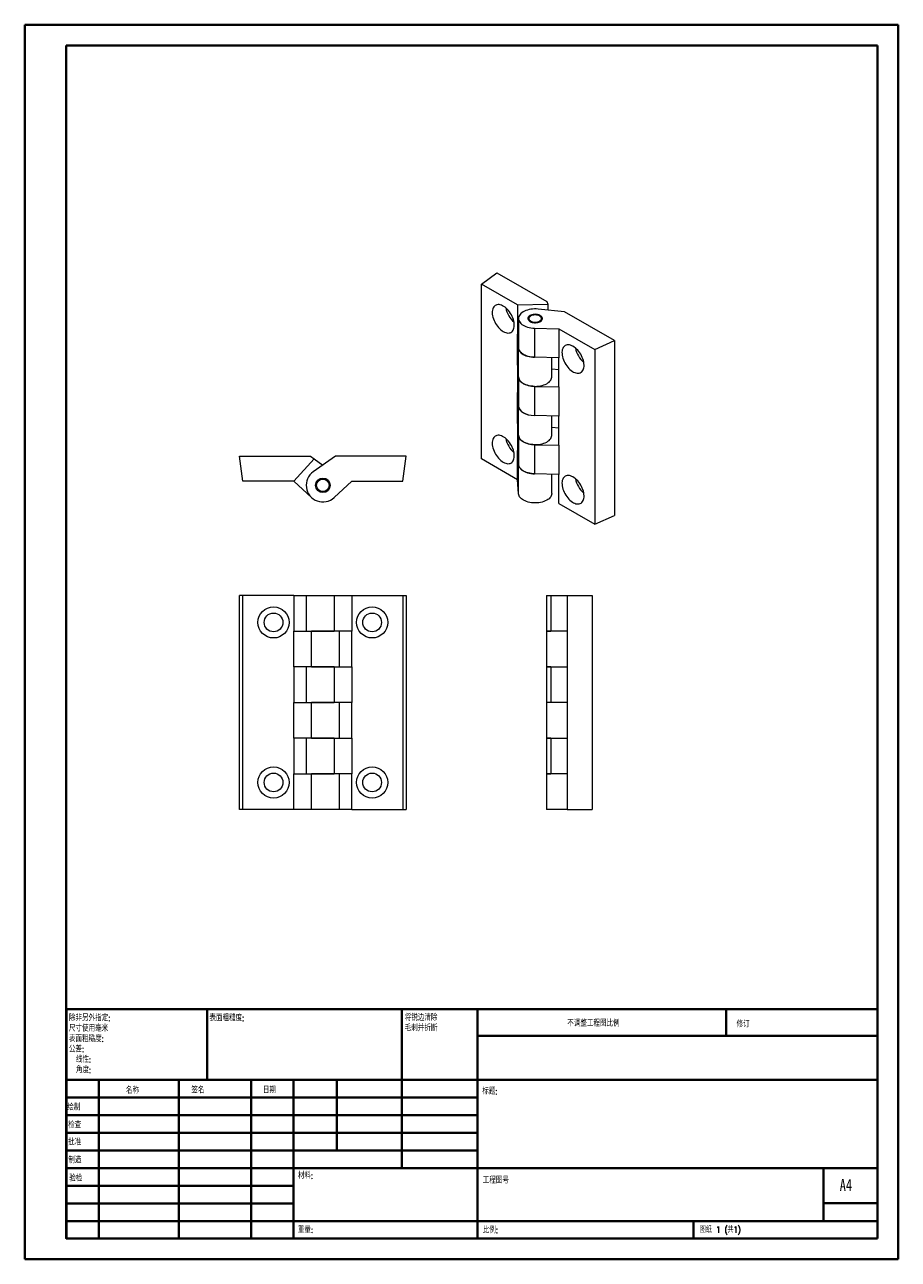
# Model space of a CAD drawing. Header units: millimetres. Extents: x 0 to 210, y 0 to 297.
import ezdxf

# ---------------------------------------------------------------- set-up
doc = ezdxf.new("R2010")
doc.units = ezdxf.units.MM
doc.styles.add('SLDTEXTSTYLE0', font='TXT', dxfattribs={"width": 0.75, "bigfont": 'bigfont'})
doc.styles.add('SLDTEXTSTYLE1', font='TXT', dxfattribs={"width": 0.75})
doc.styles.add('SLDTEXTSTYLE2', font='TXT', dxfattribs={"width": 0.694444, "bigfont": 'bigfont'})

# ---------------------------------------------------------------- blocks, each defined once
blk = doc.blocks.new('SW_NOTE_0')
at = {"color": 0, "linetype": 'Continuous', "lineweight": 0, "char_height": 1.5, "attachment_point": 1, "style": 'SLDTEXTSTYLE0'}
for s, insert in [('\\M+18FAB锐边\\M+190B4\\M+18F9C', (0, 1.93)), ('\\M+196D1\\M+18E68\\M+19BF3\\M+190DC\\M+19266', (0, -0.57))]:
    blk.add_mtext(s, dxfattribs=dict(at, insert=insert))
blk = doc.blocks.new('SW_NOTE_1')
at = {"color": 0, "linetype": 'Continuous', "lineweight": 0, "char_height": 1.5, "attachment_point": 1, "style": 'SLDTEXTSTYLE0'}
for s, insert in [('\\M+18F9C\\M+194F1另\\M+18A4F\\M+18E77\\M+192E8:', (0, 1.93)), ('\\M+18EDA\\M+190A1\\M+18E67\\M+19770\\M+19F7C\\M+195C4', (0, -0.57)), ('\\M+1955C\\M+196CA\\M+19165糙\\M+19378:', (0, -3.07)), ('\\M+18CF6\\M+18DB7:', (0, -5.57)), ('线\\M+190AB:', (1.69, -8.07)), ('\\M+18A70\\M+19378:', (1.69, -10.57))]:
    blk.add_mtext(s, dxfattribs=dict(at, insert=insert))

msp = doc.modelspace()

# ---------------------------------------------------------------- linework, layer by layer
at = {"color": 7, "linetype": 'Continuous', "lineweight": 40}
for p, q in [((0.08, 0.21), (0.08, 297.21)), ((0.08, 297.21), (210.08, 297.21)), ((210.08, 0.21), (210.08, 297.21)), ((210.08, 292.21), (210.08, 297.21)), ((10.08, 292.21), (205.08, 292.21)), ((10.08, 5.21), (10.08, 292.21)), ((205.08, 5.21), (205.08, 292.21)), ((10.11, 60.37), (205.08, 60.37)), ((10.11, 60.37), (10.11, 5.12)), ((43.91, 43.37), (43.91, 60.37)), ((90.71, 60.37), (90.71, 22.12)), ((108.91, 60.37), (108.91, 5.12)), ((168.68, 54.09), (168.68, 60.46)), ((205.08, 54), (108.91, 54)), ((205.08, 43.37), (10.11, 43.37)), ((17.91, 43.37), (17.91, 5.12)), ((37.1, 43.37), (37.1, 5.12)), ((54.51, 43.37), (54.51, 5.12)), ((64.71, 5.12), (64.71, 43.37)), ((75.11, 26.37), (75.11, 43.37)), ((108.91, 39.12), (10.11, 39.12)), ((108.91, 34.87), (10.11, 34.87)), ((108.91, 30.62), (10.11, 30.62)), ((108.91, 26.37), (10.11, 26.37)), ((64.71, 22.12), (10.11, 22.12)), ((64.71, 22.12), (205.08, 22.12)), ((192.08, 9.46), (192.08, 22.21)), ((64.71, 17.87), (10.11, 17.87)), ((64.71, 13.62), (10.11, 13.62)), ((205.08, 13.71), (192.08, 13.71)), ((10.11, 9.37), (205.08, 9.37)), ((160.88, 5.21), (160.88, 9.46)), ((10.08, 5.21), (205.08, 5.21)), ((205.08, 5.21), (180.99, 5.21)), ((0.08, 0.21), (210.08, 0.21))]:
    msp.add_line(p, q, dxfattribs=at)
at = {"color": 7, "linetype": 'Continuous', "lineweight": 15}
for p, q in [((109.89, 234.79), (113.6, 237.55)), ((118.55, 229.79), (109.89, 234.79)), ((109.89, 192.74), (109.89, 234.79)), ((113.6, 237.55), (125.62, 230.61)), ((118.55, 229.79), (125.82, 229.97)), ((118.55, 229.79), (118.55, 222.79)), ((129.87, 228.16), (123.48, 228.8)), ((125.62, 230.61), (125.82, 229.97)), ((125.82, 229.97), (125.82, 228.57)), ((118.79, 226.53), (118.79, 219.52)), ((141.89, 221.22), (129.87, 228.16)), ((118.55, 222.79), (118.8, 219.42)), ((118.79, 222.79), (118.55, 222.79)), ((118.55, 215.78), (118.55, 222.79)), ((122.63, 224.22), (128.45, 224.08)), ((122.63, 224.22), (122.63, 217.21)), ((128.45, 224.08), (137.11, 219.08)), ((128.45, 224.08), (128.45, 217.06)), ((137.11, 219.08), (141.89, 221.22)), ((141.89, 221.22), (141.89, 179.17)), ((118.8, 212.42), (118.8, 219.42)), ((128.45, 217.06), (122.63, 217.21)), ((126.79, 212.51), (126.79, 217.1)), ((128.45, 210.06), (128.45, 217.06)), ((137.11, 219.08), (137.11, 177.03)), ((118.55, 215.78), (118.55, 208.77)), ((118.8, 212.42), (118.55, 215.78)), ((126.79, 214.45), (128.45, 214.28)), ((118.79, 212.47), (118.79, 205.5)), ((118.55, 201.76), (118.55, 208.77)), ((118.55, 208.77), (118.8, 205.41)), ((118.79, 208.77), (118.55, 208.77)), ((122.63, 210.2), (128.45, 210.06)), ((122.63, 210.2), (122.63, 203.19)), ((128.45, 210.06), (128.45, 203.05)), ((118.8, 198.4), (118.8, 205.41)), ((128.45, 203.05), (122.63, 203.19)), ((126.79, 198.49), (126.79, 203.09)), ((128.45, 196.04), (128.45, 203.05)), ((118.55, 201.76), (118.55, 194.75)), ((118.8, 198.4), (118.55, 201.76)), ((126.79, 200.43), (128.45, 200.26)), ((118.79, 198.45), (118.79, 191.49)), ((122.63, 196.18), (128.45, 196.04)), ((122.63, 196.18), (122.63, 189.17)), ((128.45, 196.04), (128.45, 189.03)), ((52.5, 187.4), (51.75, 193.4)), ((51.75, 193.4), (68.75, 193.4)), ((68.75, 193.4), (69.67, 192.75)), ((74.75, 193.4), (69.45, 189.67)), ((91.75, 193.4), (74.75, 193.4)), ((91, 187.4), (91.75, 193.4)), ((118.79, 194.76), (118.55, 194.75)), ((118.55, 187.74), (118.55, 194.75)), ((118.55, 194.75), (118.8, 191.39)), ((64.75, 187.4), (69.67, 192.75)), ((69.67, 192.75), (71.75, 191.29)), ((118.55, 187.74), (109.89, 192.74)), ((118.8, 184.38), (118.8, 191.39)), ((64.75, 187.4), (52.5, 187.4)), ((64.75, 187.4), (69.04, 183.46)), ((74.46, 183.46), (78.75, 187.4)), ((78.75, 187.4), (91, 187.4)), ((118.8, 184.38), (118.55, 187.74)), ((128.45, 189.03), (122.63, 189.17)), ((126.79, 184.47), (126.79, 189.07)), ((128.45, 182.03), (128.45, 189.03)), ((128.45, 182.03), (137.11, 177.03)), ((137.11, 177.03), (141.89, 179.17)), ((51.75, 108.43), (51.75, 159.93)), ((52.5, 159.93), (51.75, 159.93)), ((52.5, 108.43), (52.5, 159.93)), ((64.75, 159.93), (52.5, 159.93)), ((64.75, 159.93), (67.75, 159.93)), ((64.75, 159.93), (64.75, 151.35)), ((67.75, 159.93), (67.75, 151.35)), ((67.75, 159.93), (74.46, 159.93)), ((74.46, 159.93), (74.46, 151.34)), ((74.46, 159.93), (78.75, 159.93)), ((78.75, 159.93), (91, 159.93)), ((78.75, 159.93), (78.75, 151.34)), ((91, 159.93), (91.75, 159.93)), ((91, 159.93), (91, 108.43)), ((91.75, 159.93), (91.75, 108.43)), ((125.52, 159.93), (125.52, 151.34)), ((125.52, 159.93), (126.58, 159.93)), ((126.58, 159.93), (130.52, 159.93)), ((126.58, 159.93), (126.58, 151.34)), ((130.52, 159.93), (130.52, 108.43)), ((130.52, 159.93), (136.52, 159.93)), ((136.52, 159.93), (136.52, 108.43)), ((64.75, 151.35), (69.04, 151.35)), ((64.75, 142.77), (64.75, 151.35)), ((74.46, 151.35), (69.04, 151.35)), ((69.04, 142.77), (69.04, 151.35)), ((69.04, 151.34), (74.46, 151.34)), ((78.75, 151.34), (74.46, 151.34)), ((75.75, 142.77), (75.75, 151.34)), ((78.75, 142.76), (78.75, 151.34)), ((125.52, 151.35), (125.52, 142.77)), ((126.58, 151.35), (125.52, 151.35)), ((125.52, 151.34), (126.58, 151.34)), ((130.52, 151.34), (126.58, 151.34)), ((69.04, 142.77), (64.75, 142.77)), ((64.75, 142.77), (64.75, 134.18)), ((67.75, 142.76), (67.75, 134.18)), ((74.46, 142.76), (67.75, 142.76)), ((69.04, 142.77), (75.75, 142.77)), ((69.67, 142.77), (69.67, 142.76)), ((73.83, 142.76), (73.83, 142.77)), ((74.46, 142.76), (74.46, 134.17)), ((74.46, 142.76), (78.75, 142.76)), ((78.75, 142.76), (78.75, 134.18)), ((125.52, 142.77), (130.52, 142.77)), ((125.52, 142.76), (125.52, 134.17)), ((126.58, 142.76), (125.52, 142.76)), ((126.58, 142.76), (130.52, 142.76)), ((126.58, 142.76), (126.58, 134.17)), ((64.75, 134.18), (69.04, 134.18)), ((64.75, 125.6), (64.75, 134.18)), ((69.04, 125.6), (69.04, 134.18)), ((78.75, 134.18), (74.46, 134.17)), ((75.75, 125.6), (75.75, 134.18)), ((78.75, 125.59), (78.75, 134.18)), ((125.52, 134.19), (125.52, 125.6)), ((130.52, 134.18), (126.58, 134.17)), ((69.04, 125.6), (64.75, 125.6)), ((64.75, 125.6), (64.75, 117.02)), ((67.75, 125.59), (67.75, 117.02)), ((74.46, 125.59), (67.75, 125.59)), ((69.04, 125.6), (75.75, 125.6)), ((69.67, 125.6), (69.67, 125.59)), ((73.83, 125.59), (73.83, 125.6)), ((74.46, 125.59), (74.46, 117.01)), ((74.46, 125.59), (78.75, 125.59)), ((78.75, 125.59), (78.75, 117.01)), ((125.52, 125.6), (130.52, 125.6)), ((125.52, 125.59), (125.52, 117.01)), ((126.58, 125.59), (125.52, 125.59)), ((126.58, 125.59), (130.52, 125.59)), ((126.58, 125.59), (126.58, 117.01)), ((64.75, 117.02), (69.04, 117.02)), ((64.75, 108.43), (64.75, 117.02)), ((69.04, 108.43), (69.04, 117.02)), ((74.46, 117.02), (69.04, 117.02)), ((69.04, 117.01), (74.46, 117.01)), ((78.75, 117.01), (74.46, 117.01)), ((75.75, 108.43), (75.75, 117.01)), ((78.75, 108.43), (78.75, 117.01)), ((125.52, 117.02), (125.52, 108.43)), ((126.58, 117.02), (125.52, 117.02)), ((125.52, 117.01), (126.58, 117.01)), ((130.52, 117.01), (126.58, 117.01)), ((52.5, 108.43), (51.75, 108.43)), ((64.75, 108.43), (52.5, 108.43)), ((69.04, 108.43), (64.75, 108.43)), ((75.75, 108.43), (69.04, 108.43)), ((78.75, 108.43), (75.75, 108.43)), ((78.75, 108.43), (91, 108.43)), ((91, 108.43), (91.75, 108.43)), ((130.52, 108.43), (125.52, 108.43)), ((130.52, 108.43), (136.52, 108.43))]:
    msp.add_line(p, q, dxfattribs=at)
at = {"color": 7, "linetype": 'Continuous', "lineweight": 15, "flags": 128}
for points in [[(115.12, 223.4), (115.41, 223.25), (115.7, 223.14), (115.98, 223.07), (116.25, 223.04), (116.51, 223.06), (116.75, 223.11), (116.97, 223.2), (117.17, 223.34), (117.34, 223.51), (117.49, 223.72), (117.6, 223.96), (117.69, 224.23), (117.75, 224.53), (117.77, 224.85), (117.76, 225.19), (117.72, 225.55), (117.65, 225.92), (117.55, 226.29), (117.42, 226.67), (117.26, 227.05), (117.07, 227.41), (116.86, 227.77), (116.63, 228.11), (116.38, 228.43), (116.12, 228.73), (115.84, 229), (115.56, 229.23), (115.27, 229.44), (114.97, 229.61), (114.68, 229.74), (114.4, 229.83), (114.12, 229.88), (113.86, 229.89), (113.61, 229.85), (113.38, 229.78), (113.17, 229.67), (112.98, 229.51), (112.82, 229.32), (112.69, 229.1), (112.59, 228.84), (112.52, 228.56), (112.48, 228.24), (112.47, 227.91), (112.49, 227.56), (112.55, 227.2), (112.64, 226.83), (112.75, 226.45), (112.9, 226.07), (113.07, 225.7), (113.27, 225.34), (113.49, 224.99), (113.73, 224.66), (113.99, 224.35), (114.26, 224.07), (114.54, 223.81), (114.83, 223.59), (115.12, 223.4)], [(123.48, 228.8), (123.05, 228.83), (122.61, 228.83), (122.18, 228.81), (121.75, 228.76), (121.34, 228.68), (120.94, 228.57), (120.57, 228.44), (120.22, 228.29), (119.9, 228.12), (119.62, 227.93), (119.37, 227.72), (119.17, 227.5), (119, 227.27), (118.89, 227.02), (118.82, 226.77), (118.79, 226.52), (118.82, 226.27), (118.89, 226.02), (119.01, 225.78), (119.17, 225.55), (119.38, 225.33), (119.62, 225.12), (119.91, 224.93), (120.23, 224.76), (120.58, 224.6), (120.95, 224.48), (121.35, 224.37), (121.76, 224.3), (122.19, 224.24), (122.63, 224.22)], [(121.56, 227.24), (121.37, 227.12), (121.23, 226.98), (121.12, 226.83), (121.06, 226.67), (121.04, 226.51), (121.07, 226.34), (121.15, 226.19), (121.26, 226.04), (121.42, 225.9), (121.61, 225.78), (121.83, 225.68), (122.08, 225.61), (122.34, 225.55), (122.62, 225.52), (122.9, 225.52), (123.18, 225.54), (123.45, 225.59), (123.7, 225.66), (123.93, 225.76), (124.13, 225.87), (124.29, 226), (124.42, 226.15), (124.5, 226.3), (124.54, 226.47), (124.54, 226.63), (124.48, 226.79), (124.39, 226.94), (124.25, 227.08), (124.08, 227.21), (123.87, 227.32), (123.64, 227.41), (123.38, 227.48), (123.11, 227.52), (122.83, 227.54), (122.55, 227.53), (122.27, 227.49), (122.01, 227.43), (121.77, 227.35), (121.56, 227.24)], [(123.86, 225.91), (124.02, 226.03), (124.15, 226.16), (124.24, 226.3), (124.29, 226.45), (124.29, 226.6), (124.24, 226.75), (124.15, 226.89), (124.02, 227.02), (123.86, 227.14), (123.65, 227.24), (123.43, 227.31), (123.18, 227.36), (122.93, 227.39), (122.66, 227.39), (122.41, 227.36), (122.16, 227.31), (121.93, 227.24), (121.73, 227.14), (121.57, 227.02), (121.44, 226.89), (121.35, 226.75), (121.3, 226.6), (121.3, 226.45), (121.35, 226.3), (121.44, 226.16), (121.57, 226.03), (121.73, 225.91), (121.93, 225.82), (122.16, 225.74), (122.41, 225.69), (122.66, 225.66), (122.93, 225.66), (123.18, 225.69), (123.43, 225.74), (123.65, 225.82), (123.86, 225.91)], [(131.88, 219.85), (131.59, 220), (131.3, 220.11), (131.02, 220.18), (130.75, 220.21), (130.49, 220.2), (130.25, 220.15), (130.03, 220.05), (129.84, 219.92), (129.66, 219.75), (129.52, 219.54), (129.4, 219.3), (129.31, 219.02), (129.26, 218.73), (129.23, 218.4), (129.24, 218.06), (129.28, 217.7), (129.35, 217.34), (129.45, 216.96), (129.59, 216.58), (129.75, 216.21), (129.93, 215.84), (130.14, 215.49), (130.37, 215.14), (130.62, 214.82), (130.89, 214.53), (131.16, 214.26), (131.45, 214.02), (131.74, 213.82), (132.03, 213.65), (132.32, 213.52), (132.6, 213.43), (132.88, 213.38), (133.15, 213.37), (133.39, 213.4), (133.62, 213.47), (133.83, 213.59), (134.02, 213.74), (134.18, 213.93), (134.31, 214.16), (134.41, 214.41), (134.49, 214.7), (134.53, 215.01), (134.53, 215.34), (134.51, 215.69), (134.45, 216.06), (134.37, 216.43), (134.25, 216.81), (134.1, 217.18), (133.93, 217.55), (133.73, 217.92), (133.51, 218.26), (133.27, 218.6), (133.01, 218.9), (132.74, 219.19), (132.46, 219.44), (132.17, 219.66), (131.88, 219.85)], [(118.79, 219.51), (118.79, 219.51), (118.82, 219.26), (118.89, 219.01), (119.01, 218.77), (119.17, 218.53), (119.38, 218.31), (119.62, 218.1), (119.91, 217.91), (120.23, 217.74), (120.58, 217.59), (120.95, 217.46), (121.35, 217.36), (121.76, 217.28), (122.19, 217.23), (122.63, 217.21)], [(122.63, 217.21), (122.35, 217.23), (121.92, 217.27), (121.5, 217.34), (121.1, 217.43), (120.71, 217.55), (120.35, 217.69), (120.02, 217.86), (119.73, 218.04), (119.47, 218.24), (119.24, 218.46), (119.06, 218.69), (118.93, 218.93), (118.84, 219.17), (118.8, 219.42)], [(118.8, 212.42), (118.84, 212.17), (118.93, 211.92), (119.06, 211.68), (119.24, 211.45), (119.47, 211.23), (119.73, 211.03), (120.02, 210.85), (120.35, 210.69), (120.71, 210.54), (121.1, 210.42), (121.5, 210.33), (121.92, 210.26), (122.35, 210.22), (122.79, 210.21), (123.22, 210.22), (123.65, 210.26), (124.07, 210.33), (124.48, 210.42), (124.86, 210.54), (125.22, 210.68), (125.56, 210.84), (125.85, 211.03), (126.12, 211.23), (126.34, 211.44), (126.52, 211.67), (126.66, 211.91), (126.75, 212.16), (126.79, 212.41), (126.79, 212.51)], [(122.63, 210.2), (122.19, 210.22), (121.76, 210.28), (121.35, 210.35), (120.95, 210.46), (120.58, 210.58), (120.23, 210.74), (119.91, 210.91), (119.62, 211.1), (119.38, 211.31), (119.17, 211.53), (119.01, 211.76), (118.89, 212), (118.82, 212.25), (118.8, 212.45)], [(115.12, 191.97), (115.41, 191.82), (115.7, 191.71), (115.98, 191.64), (116.25, 191.61), (116.51, 191.62), (116.75, 191.67), (116.97, 191.77), (117.17, 191.9), (117.34, 192.07), (117.49, 192.28), (117.6, 192.52), (117.69, 192.79), (117.75, 193.09), (117.77, 193.41), (117.76, 193.76), (117.72, 194.11), (117.65, 194.48), (117.55, 194.86), (117.42, 195.23), (117.26, 195.61), (117.07, 195.98), (116.86, 196.33), (116.63, 196.67), (116.38, 196.99), (116.12, 197.29), (115.84, 197.56), (115.56, 197.8), (115.27, 198), (114.97, 198.17), (114.68, 198.3), (114.4, 198.39), (114.12, 198.44), (113.86, 198.45), (113.61, 198.42), (113.38, 198.34), (113.17, 198.23), (112.98, 198.08), (112.82, 197.89), (112.69, 197.66), (112.59, 197.4), (112.52, 197.12), (112.48, 196.81), (112.47, 196.47), (112.49, 196.12), (112.55, 195.76), (112.64, 195.39), (112.75, 195.01), (112.9, 194.64), (113.07, 194.26), (113.27, 193.9), (113.49, 193.55), (113.73, 193.22), (113.99, 192.91), (114.26, 192.63), (114.54, 192.38), (114.83, 192.15), (115.12, 191.97)], [(118.8, 198.4), (118.84, 198.15), (118.93, 197.9), (119.06, 197.66), (119.24, 197.43), (119.47, 197.21), (119.73, 197.01), (120.02, 196.83), (120.35, 196.67), (120.71, 196.52), (121.1, 196.4), (121.5, 196.31), (121.92, 196.24), (122.35, 196.2), (122.79, 196.19), (123.22, 196.2), (123.65, 196.24), (124.07, 196.31), (124.48, 196.4), (124.86, 196.52), (125.22, 196.66), (125.56, 196.82), (125.85, 197.01), (126.12, 197.21), (126.34, 197.42), (126.52, 197.65), (126.66, 197.89), (126.75, 198.14), (126.79, 198.39), (126.79, 198.49)], [(122.63, 196.18), (122.19, 196.2), (121.76, 196.26), (121.35, 196.33), (120.95, 196.44), (120.58, 196.56), (120.23, 196.72), (119.91, 196.89), (119.62, 197.08), (119.38, 197.29), (119.17, 197.51), (119.01, 197.74), (118.89, 197.98), (118.82, 198.23), (118.8, 198.43)], [(118.79, 191.48), (118.79, 191.48), (118.82, 191.23), (118.89, 190.98), (119.01, 190.73), (119.17, 190.5), (119.38, 190.28), (119.62, 190.07), (119.91, 189.88), (120.23, 189.71), (120.58, 189.56), (120.95, 189.43), (121.35, 189.33), (121.76, 189.25), (122.19, 189.2), (122.63, 189.17)], [(122.63, 189.18), (122.35, 189.19), (121.92, 189.24), (121.5, 189.3), (121.1, 189.4), (120.71, 189.52), (120.35, 189.66), (120.02, 189.82), (119.73, 190.01), (119.47, 190.21), (119.24, 190.43), (119.06, 190.66), (118.93, 190.89), (118.84, 191.14), (118.8, 191.39)], [(131.88, 188.41), (131.59, 188.56), (131.3, 188.67), (131.02, 188.75), (130.75, 188.77), (130.49, 188.76), (130.25, 188.71), (130.03, 188.61), (129.84, 188.48), (129.66, 188.31), (129.52, 188.1), (129.4, 187.86), (129.31, 187.59), (129.26, 187.29), (129.23, 186.97), (129.24, 186.62), (129.28, 186.27), (129.35, 185.9), (129.45, 185.52), (129.59, 185.15), (129.75, 184.77), (129.93, 184.4), (130.14, 184.05), (130.37, 183.71), (130.62, 183.39), (130.89, 183.09), (131.16, 182.82), (131.45, 182.58), (131.74, 182.38), (132.03, 182.21), (132.32, 182.08), (132.6, 181.99), (132.88, 181.94), (133.15, 181.93), (133.39, 181.96), (133.62, 182.04), (133.83, 182.15), (134.02, 182.31), (134.18, 182.5), (134.31, 182.72), (134.41, 182.98), (134.49, 183.26), (134.53, 183.57), (134.53, 183.91), (134.51, 184.26), (134.45, 184.62), (134.37, 184.99), (134.25, 185.37), (134.1, 185.75), (133.93, 186.12), (133.73, 186.48), (133.51, 186.83), (133.27, 187.16), (133.01, 187.47), (132.74, 187.75), (132.46, 188.01), (132.17, 188.23), (131.88, 188.41)], [(126.79, 184.47), (126.79, 184.37), (126.75, 184.12), (126.66, 183.87), (126.52, 183.63), (126.34, 183.4), (126.12, 183.19), (125.85, 182.99), (125.56, 182.8), (125.22, 182.64), (124.86, 182.5), (124.48, 182.38), (124.07, 182.29), (123.65, 182.22), (123.22, 182.18), (122.79, 182.17), (122.35, 182.18), (121.92, 182.22), (121.5, 182.29), (121.1, 182.38), (120.71, 182.5), (120.35, 182.65), (120.02, 182.81), (119.73, 182.99), (119.47, 183.19), (119.24, 183.41), (119.06, 183.64), (118.93, 183.88), (118.84, 184.13), (118.8, 184.38)]]:
    msp.add_lwpolyline(points, dxfattribs=at)
at = {"color": 7, "linetype": 'Continuous', "lineweight": 15}
for centre, radius in [((71.75, 186.4), 1.75), ((71.75, 186.4), 1.5), ((59.9, 153.43), 3.75), ((59.9, 153.43), 2.25), ((83.6, 153.43), 3.75), ((83.6, 153.43), 2.25), ((59.9, 114.93), 3.75), ((59.9, 114.93), 2.25), ((83.6, 114.93), 3.75), ((83.6, 114.93), 2.25)]:
    msp.add_circle(centre, radius, dxfattribs=at)
for centre, radius, start, end in [((121.7, 230.26), 6.09, 190.9857, 229.0089), ((138.46, 220.58), 6.09, 190.9711, 229.0235), ((121.7, 198.83), 6.09, 190.9857, 229.0089), ((71.75, 186.4), 4, 125.118, 312.5802), ((138.46, 189.15), 6.09, 190.9711, 229.0235)]:
    msp.add_arc(centre, radius, start, end, dxfattribs=at)
for centre, ratio, start_param, end_param in [((122.79, 205.5), 0.577263, 3.141088, 4.66965), ((122.79, 205.5), 0.576705, 3.183806, 4.670133), ((71.75, 134.18), 0.000483, 0.827632, 2.31396), ((71.75, 134.17), 0.000483, 3.969225, 5.455553), ((129.52, 134.18), 0.000526, 2.398429, 3.141593), ((129.52, 134.17), 0.000526, 2.398429, 3.141592)]:
    msp.add_ellipse(centre, major_axis=(4, 0), ratio=ratio, start_param=start_param, end_param=end_param, dxfattribs=at)
msp.add_open_spline([(124.53, 226.44), (124.53, 226.47), (124.51, 226.57), (124.45, 226.71), (124.34, 226.86), (124.2, 227), (124.02, 227.13), (123.82, 227.24), (123.59, 227.33), (123.34, 227.39), (123.08, 227.43), (122.81, 227.44), (122.55, 227.43), (122.28, 227.4), (122.03, 227.34), (121.8, 227.25), (121.59, 227.14), (121.4, 227.01), (121.25, 226.86), (121.13, 226.7), (121.07, 226.53), (121.04, 226.4), (121.05, 226.33), (121.05, 226.33)], degree=3, knots=[0, 0, 0, 0, 0.029345, 0.075684, 0.123026, 0.17207, 0.222766, 0.274486, 0.32651, 0.37842, 0.430162, 0.481792, 0.533409, 0.585109, 0.63699, 0.689172, 0.741751, 0.794733, 0.847751, 0.899911, 0.945098, 0.993328, 1, 1, 1, 1], dxfattribs=at)

# ---------------------------------------------------------------- block references
at = {"color": 7, "linetype": 'Continuous', "lineweight": 0}
for name, p in [('SW_NOTE_1', (10.7, 57.11)), ('SW_NOTE_0', (91.42, 57.19))]:
    msp.add_blockref(name, p, dxfattribs=at)

# ---------------------------------------------------------------- texts
at = {"color": 7, "linetype": 'Continuous', "lineweight": 0, "attachment_point": 1}
for s, insert, char_height, style in [('\\M+1955C\\M+196CA\\M+19165糙\\M+19378:', (44.48, 59.04), 1.5, 'SLDTEXTSTYLE0'), ('\\M+19573调\\M+190AE\\M+18D48\\M+192F6图\\M+194E4\\M+197E1', (130.49, 57.75), 1.5, 'SLDTEXTSTYLE0'), ('\\M+18F43订', (171.21, 57.55), 1.5, 'SLDTEXTSTYLE0'), ('\\M+196BC\\M+18FCC', (24.43, 41.62), 1.5, 'SLDTEXTSTYLE0'), ('签\\M+196BC', (40.14, 41.68), 1.5, 'SLDTEXTSTYLE0'), ('\\M+193FA\\M+18AFA', (57.33, 41.7), 1.5, 'SLDTEXTSTYLE0'), ('标题:', (110.07, 41.4), 1.5, 'SLDTEXTSTYLE0'), ('绘\\M+190A7', (10.32, 37.55), 1.5, 'SLDTEXTSTYLE0'), ('检查', (10.52, 33.28), 1.5, 'SLDTEXTSTYLE0'), ('\\M+194E1\\M+18F79', (10.51, 29.19), 1.5, 'SLDTEXTSTYLE0'), ('\\M+190A7\\M+191A2', (10.57, 24.85), 1.5, 'SLDTEXTSTYLE0'), ('\\M+18DDE\\M+197BF:', (65.76, 21.11), 1.5, 'SLDTEXTSTYLE0'), ('验检', (10.78, 20.47), 1.5, 'SLDTEXTSTYLE0'), ('\\M+18D48\\M+192F6图\\M+18D86', (110.18, 19.99), 1.5, 'SLDTEXTSTYLE0'), ('A4', (196, 19.52), 2.91, 'SLDTEXTSTYLE1'), ('\\M+18F64\\M+197CA:', (65.73, 8.07), 1.4986, 'SLDTEXTSTYLE0'), ('\\M+194E4\\M+197E1:', (110.18, 8.02), 1.5, 'SLDTEXTSTYLE0'), ('图纸 1 (\\M+18BA41)', (162.36, 8.11), 1.5, 'SLDTEXTSTYLE2')]:
    msp.add_mtext(s, dxfattribs=dict(at, insert=insert, char_height=char_height, style=style))

doc.saveas('drawing.dxf')
